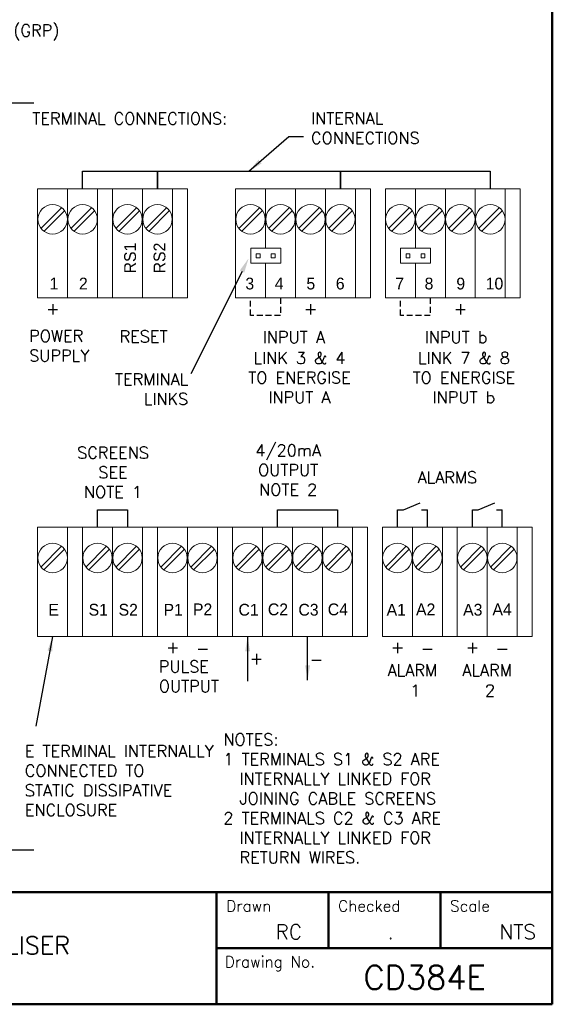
# Model space of a CAD drawing. Extents: x 0 to 501, y 0 to 279.
# Tile 6 of 12: x 99 to 189, y 6 to 174. Entities that reach past the tile are written whole.
import ezdxf
from ezdxf.enums import TextEntityAlignment as Align

# ---------------------------------------------------------------- set-up
doc = ezdxf.new("R2010")
doc.units = 0
doc.header["$LTSCALE"] = 0.5
doc.header["$MEASUREMENT"] = 0
doc.linetypes.add('DASHED2', pattern=[0.375, 0.25, -0.125])
doc.layers.add('COMPONENTS', color=5, linetype='Continuous', lineweight=15)
doc.layers.add('FORMAT', color=7, linetype='Continuous')
doc.layers.add('TEXT', color=5, linetype='Continuous')
doc.styles.add('ROMANS', font='romans', dxfattribs={"height": 2.5})
doc.dimstyles.new('DIMS', dxfattribs={"dimtxt": 2.5, "dimasz": 2.5, "dimexe": 1.25, "dimexo": 2, "dimgap": 1.25, "dimtad": 1, "dimdec": 4, "dimzin": 0, "dimdsep": 46, "dimtxsty": 'ROMANS', "dimcen": 2.5, "dimadec": 0, "dimazin": 0, "dimtfac": 1, "dimtdec": 4, "dimtmove": 0, "dimatfit": 3, "dimfxl": 0, "dimtolj": 1, "dimtzin": 0, "dimarcsym": 0})

# ---------------------------------------------------------------- blocks, each defined once
blk = doc.blocks.new('FORMAT-FIXED')
at = {"layer": 'FORMAT', "color": 1, "lineweight": 50}
for p, q in [((189.37, 6.5), (189.37, 272.24)), ((6.5, 25.5), (189.37, 25.5)), ((132.37, 25.5), (132.37, 16)), ((151.37, 25.5), (151.37, 16)), ((170.37, 25.5), (170.37, 16)), ((189.37, 16), (132.37, 16)), ((132.37, 16), (132.37, 6.5)), ((6.5, 6.5), (189.37, 6.5))]:
    blk.add_line(p, q, dxfattribs=at)
at = {"layer": 'FORMAT', "color": 7, "linetype": 'Continuous', "style": 'ROMANS'}
for s, p in [('Drawn', (134.02, 22.23)), ('Checked', (153.02, 22.23)), ('Scale', (172.02, 22.23)), ('Drawing No.', (133.78, 12.77))]:
    blk.add_text(s, height=1.9, dxfattribs=at).set_placement(p)
blk = doc.blocks.new('2 PIN HEADER-T')
for points in [[(1651.53, 167.57), (1651.53, 165.03), (1656.61, 165.03), (1656.61, 167.57)], [(1652.48, 166.62), (1652.48, 165.98), (1653.12, 165.98), (1653.12, 166.62)], [(1655.02, 166.62), (1655.02, 165.98), (1655.66, 165.98), (1655.66, 166.62)]]:
    blk.add_lwpolyline(points, close=True)

msp = doc.modelspace()

# ---------------------------------------------------------------- linework, layer by layer
for p, q in [((101.38, 159.37), (96.55, 159.37)), ((136.71, 130.82), (128.04, 113.48)), ((163.11, 87.43), (163.11, 90.39)), ((163.11, 90.39), (164.11, 90.39)), ((164.11, 90.39), (166.92, 91.56)), ((167.19, 90.39), (168.19, 90.39)), ((168.19, 87.43), (168.19, 90.39)), ((175.81, 87.43), (175.81, 90.39)), ((175.81, 90.39), (176.81, 90.39)), ((176.81, 90.39), (179.62, 91.56)), ((179.89, 90.39), (180.89, 90.39)), ((180.89, 87.43), (180.89, 90.39)), ((101.38, 32.66), (96.55, 32.66))]:
    msp.add_line(p, q)
for points in [[(109.65, 144.87), (109.65, 147.83), (122.37, 147.83), (122.37, 144.87)], [(122.37, 144.87), (122.37, 147.83), (153.41, 147.83), (153.41, 144.87)], [(153.41, 144.87), (153.41, 147.83), (178.85, 147.83), (178.85, 144.87)], [(112.2, 87.43), (112.2, 90.39), (117.28, 90.39), (117.28, 87.43)], [(142.72, 87.43), (142.72, 90.39), (152.9, 90.39), (152.9, 87.43)]]:
    msp.add_lwpolyline(points)
at = {"linetype": 'DASHED2', "ltscale": 8}
for points in [[(143.22, 126.34), (143.22, 123.37), (138.14, 123.37), (138.14, 126.34)], [(168.66, 126.34), (168.66, 123.37), (163.58, 123.37), (163.58, 126.34)]]:
    msp.add_lwpolyline(points, dxfattribs=at)
msp.add_solid([(136.34, 131.01), (137.83, 133.06), (137.08, 130.64)])
at = {"layer": 'COMPONENTS'}
for p, q in [((135.6, 144.87), (135.6, 126.34)), ((140.69, 144.87), (140.69, 134.76)), ((140.69, 134.76), (140.69, 144.87)), ((145.78, 126.34), (145.78, 144.87)), ((145.78, 144.87), (145.78, 126.34)), ((150.86, 126.34), (150.86, 144.87)), ((150.86, 144.87), (150.86, 126.34)), ((155.95, 126.34), (155.95, 144.87)), ((158.5, 144.87), (158.5, 126.34)), ((166.13, 144.87), (166.13, 134.76)), ((166.13, 134.76), (166.13, 144.87)), ((171.22, 126.34), (171.22, 144.87)), ((171.22, 144.87), (171.22, 126.34)), ((176.3, 126.34), (176.3, 144.87)), ((176.3, 144.87), (176.3, 126.34)), ((181.39, 126.34), (181.39, 144.87)), ((106.06, 141.64), (102.56, 138.13)), ((106.56, 141.14), (103.06, 137.63)), ((111.15, 141.64), (107.65, 138.13)), ((111.65, 141.14), (108.15, 137.63)), ((118.78, 141.64), (115.28, 138.13)), ((119.29, 141.14), (115.78, 137.63)), ((123.87, 141.64), (120.37, 138.13)), ((124.37, 141.14), (120.87, 137.63)), ((139.65, 141.64), (136.14, 138.13)), ((140.15, 141.14), (136.64, 137.63)), ((144.73, 141.64), (141.23, 138.13)), ((145.23, 141.14), (141.73, 137.63)), ((149.82, 141.64), (146.32, 138.13)), ((150.32, 141.14), (146.82, 137.63)), ((154.91, 141.64), (151.4, 138.13)), ((155.41, 141.14), (151.91, 137.63)), ((165.09, 141.64), (161.58, 138.13)), ((165.59, 141.14), (162.08, 137.63)), ((170.17, 141.64), (166.67, 138.13)), ((170.68, 141.14), (167.17, 137.63)), ((175.26, 141.64), (171.76, 138.13)), ((175.76, 141.14), (172.26, 137.63)), ((180.35, 141.64), (176.85, 138.13)), ((180.85, 141.14), (177.35, 137.63)), ((140.69, 126.34), (140.69, 132.22)), ((140.69, 132.22), (140.69, 126.34)), ((166.13, 126.34), (166.13, 132.22)), ((166.13, 132.22), (166.13, 126.34)), ((107.11, 126.34), (102.02, 126.34)), ((112.19, 126.34), (107.11, 126.34)), ((119.83, 126.34), (114.74, 126.34)), ((124.91, 126.34), (119.83, 126.34)), ((140.69, 126.34), (135.6, 126.34)), ((145.78, 126.34), (140.69, 126.34)), ((150.86, 126.34), (145.78, 126.34)), ((155.95, 126.34), (150.86, 126.34)), ((166.13, 126.34), (161.04, 126.34)), ((171.22, 126.34), (166.13, 126.34)), ((176.3, 126.34), (171.22, 126.34)), ((181.39, 126.34), (176.3, 126.34)), ((102.02, 87.43), (107.11, 87.43)), ((102.02, 87.43), (102.02, 68.89)), ((107.11, 68.89), (107.11, 87.43)), ((109.65, 87.43), (114.74, 87.43)), ((109.65, 87.43), (109.65, 68.89)), ((114.74, 68.89), (114.74, 87.43)), ((114.74, 87.43), (119.83, 87.43)), ((114.74, 87.43), (114.74, 68.89)), ((119.83, 68.89), (119.83, 87.43)), ((122.37, 87.43), (127.46, 87.43)), ((122.37, 87.43), (122.37, 68.89)), ((127.46, 68.89), (127.46, 87.43)), ((127.46, 87.43), (132.55, 87.43)), ((127.46, 87.43), (127.46, 68.89)), ((132.55, 68.89), (132.55, 87.43)), ((135.09, 87.43), (140.18, 87.43)), ((135.09, 87.43), (135.09, 68.89)), ((140.18, 68.89), (140.18, 87.43)), ((140.18, 87.43), (145.27, 87.43)), ((140.18, 87.43), (140.18, 68.89)), ((145.27, 68.89), (145.27, 87.43)), ((145.27, 87.43), (150.35, 87.43)), ((145.27, 87.43), (145.27, 68.89)), ((150.35, 68.89), (150.35, 87.43)), ((150.35, 87.43), (155.44, 87.43)), ((150.35, 87.43), (150.35, 68.89)), ((155.44, 68.89), (155.44, 87.43)), ((160.53, 87.43), (165.62, 87.43)), ((160.53, 87.43), (160.53, 68.89)), ((165.62, 68.89), (165.62, 87.43)), ((165.62, 87.43), (170.71, 87.43)), ((165.62, 87.43), (165.62, 68.89)), ((170.71, 68.89), (170.71, 87.43)), ((173.25, 87.43), (178.34, 87.43)), ((173.25, 87.43), (173.25, 68.89)), ((178.34, 68.89), (178.34, 87.43)), ((178.34, 87.43), (183.43, 87.43)), ((178.34, 87.43), (178.34, 68.89)), ((183.43, 68.89), (183.43, 87.43)), ((106.06, 84.2), (102.56, 80.69)), ((106.56, 83.7), (103.06, 80.19)), ((113.7, 84.2), (110.19, 80.69)), ((114.2, 83.7), (110.69, 80.19)), ((118.78, 84.2), (115.28, 80.69)), ((119.29, 83.7), (115.78, 80.19)), ((126.42, 84.2), (122.91, 80.69)), ((126.92, 83.7), (123.41, 80.19)), ((131.5, 84.2), (128, 80.69)), ((132.01, 83.7), (128.5, 80.19)), ((139.14, 84.2), (135.63, 80.69)), ((139.64, 83.7), (136.13, 80.19)), ((144.23, 84.2), (140.72, 80.69)), ((144.73, 83.7), (141.22, 80.19)), ((149.31, 84.2), (145.81, 80.69)), ((149.81, 83.7), (146.31, 80.19)), ((154.4, 84.2), (150.9, 80.69)), ((154.9, 83.7), (151.4, 80.19)), ((164.58, 84.2), (161.07, 80.69)), ((165.08, 83.7), (161.57, 80.19)), ((169.67, 84.2), (166.16, 80.69)), ((170.17, 83.7), (166.66, 80.19)), ((177.3, 84.2), (173.79, 80.69)), ((177.8, 83.7), (174.29, 80.19)), ((182.39, 84.2), (178.88, 80.69)), ((182.89, 83.7), (179.38, 80.19)), ((107.11, 68.89), (102.02, 68.89)), ((114.74, 68.89), (109.65, 68.89)), ((119.83, 68.89), (114.74, 68.89)), ((127.46, 68.89), (122.37, 68.89)), ((132.55, 68.89), (127.46, 68.89)), ((140.18, 68.89), (135.09, 68.89)), ((145.27, 68.89), (140.18, 68.89)), ((150.35, 68.89), (145.27, 68.89)), ((155.44, 68.89), (150.35, 68.89)), ((165.62, 68.89), (160.53, 68.89)), ((170.71, 68.89), (165.62, 68.89)), ((178.34, 68.89), (173.25, 68.89)), ((183.43, 68.89), (178.34, 68.89))]:
    msp.add_line(p, q, dxfattribs=at)
for points in [[(102.02, 144.87), (102.02, 126.34), (107.11, 126.34), (107.11, 144.87)], [(102.02, 144.87), (102.02, 126.34), (127.46, 126.34), (127.46, 144.87)], [(107.11, 144.87), (107.11, 126.34), (112.19, 126.34), (112.19, 144.87)], [(112.19, 144.87), (112.19, 126.34), (114.74, 126.34), (114.74, 144.87)], [(114.74, 144.87), (114.74, 126.34), (119.83, 126.34), (119.83, 144.87)], [(119.83, 144.87), (119.83, 126.34), (124.91, 126.34), (124.91, 144.87)], [(124.91, 144.87), (124.91, 126.34), (127.46, 126.34), (127.46, 144.87)], [(135.6, 144.87), (135.6, 126.34), (155.95, 126.34), (155.95, 144.87)], [(135.6, 144.87), (135.6, 126.34), (158.5, 126.34), (158.5, 144.87)], [(145.78, 144.87), (145.78, 126.34), (150.86, 126.34), (150.86, 144.87)], [(150.86, 144.87), (150.86, 126.34), (155.95, 126.34), (155.95, 144.87)], [(155.95, 144.87), (155.95, 126.34), (158.5, 126.34), (158.5, 144.87)], [(161.04, 144.87), (161.04, 126.34), (181.39, 126.34), (181.39, 144.87)], [(161.04, 144.87), (161.04, 126.34), (183.94, 126.34), (183.94, 144.87)], [(171.22, 144.87), (171.22, 126.34), (176.3, 126.34), (176.3, 144.87)], [(176.3, 144.87), (176.3, 126.34), (181.39, 126.34), (181.39, 144.87)], [(181.39, 144.87), (181.39, 126.34), (183.94, 126.34), (183.94, 144.87)], [(102.02, 87.43), (102.02, 68.89), (107.11, 68.89), (107.11, 87.43)], [(102.02, 87.43), (102.02, 68.89), (135.09, 68.89), (135.09, 87.43)], [(107.11, 87.43), (107.11, 68.89), (109.65, 68.89), (109.65, 87.43)], [(109.65, 87.43), (109.65, 68.89), (114.74, 68.89), (114.74, 87.43)], [(114.74, 87.43), (114.74, 68.89), (119.83, 68.89), (119.83, 87.43)], [(119.83, 87.43), (119.83, 68.89), (122.37, 68.89), (122.37, 87.43)], [(122.37, 87.43), (122.37, 68.89), (127.46, 68.89), (127.46, 87.43)], [(127.46, 87.43), (127.46, 68.89), (132.55, 68.89), (132.55, 87.43)], [(132.55, 87.43), (132.55, 68.89), (135.09, 68.89), (135.09, 87.43)], [(135.09, 87.43), (135.09, 68.89), (155.44, 68.89), (155.44, 87.43)], [(135.09, 87.43), (135.09, 68.89), (140.18, 68.89), (140.18, 87.43)], [(135.09, 68.89), (135.09, 87.43), (157.99, 87.43), (157.99, 68.89)], [(140.18, 87.43), (140.18, 68.89), (145.27, 68.89), (145.27, 87.43)], [(145.27, 87.43), (145.27, 68.89), (150.35, 68.89), (150.35, 87.43)], [(150.35, 87.43), (150.35, 68.89), (155.44, 68.89), (155.44, 87.43)], [(155.44, 87.43), (155.44, 68.89), (157.99, 68.89), (157.99, 87.43)], [(160.53, 87.43), (160.53, 68.89), (165.62, 68.89), (165.62, 87.43)], [(160.53, 68.89), (160.53, 87.43), (185.97, 87.43), (185.97, 68.89)], [(165.62, 87.43), (165.62, 68.89), (170.71, 68.89), (170.71, 87.43)], [(170.71, 87.43), (170.71, 68.89), (173.25, 68.89), (173.25, 87.43)], [(173.25, 87.43), (173.25, 68.89), (178.34, 68.89), (178.34, 87.43)], [(178.34, 87.43), (178.34, 68.89), (183.43, 68.89), (183.43, 87.43)], [(183.43, 87.43), (183.43, 68.89), (185.97, 68.89), (185.97, 87.43)]]:
    msp.add_lwpolyline(points, close=True, dxfattribs=at)
for points in [[(140.69, 134.76), (140.69, 144.87), (135.6, 144.87), (135.6, 126.34), (140.69, 126.34), (140.69, 132.22)], [(140.69, 132.22), (140.69, 126.34), (145.78, 126.34), (145.78, 144.87), (140.69, 144.87), (140.69, 134.76)], [(166.13, 134.76), (166.13, 144.87), (161.04, 144.87), (161.04, 126.34), (166.13, 126.34), (166.13, 132.22)], [(166.13, 132.22), (166.13, 126.34), (171.22, 126.34), (171.22, 144.87), (166.13, 144.87), (166.13, 134.76)]]:
    msp.add_lwpolyline(points, dxfattribs=at)
for centre, start, end in [((104.56, 139.68), 0, 180), ((109.65, 139.68), 0, 180), ((117.28, 139.68), 0, 180), ((122.37, 139.68), 0, 180), ((138.14, 139.68), 0, 180), ((143.23, 139.68), 0, 180), ((148.32, 139.68), 0, 180), ((153.41, 139.68), 0, 180), ((163.58, 139.68), 0, 180), ((168.67, 139.68), 0, 180), ((173.76, 139.68), 0, 180), ((178.85, 139.68), 0, 180), ((104.56, 139.68), 180, 0), ((109.65, 139.68), 180, 0), ((117.28, 139.68), 180, 0), ((122.37, 139.68), 180, 0), ((138.14, 139.68), 180, 0), ((143.23, 139.68), 180, 0), ((148.32, 139.68), 180, 0), ((153.41, 139.68), 180, 0), ((163.58, 139.68), 180, 0), ((168.67, 139.68), 180, 0), ((173.76, 139.68), 180, 0), ((178.85, 139.68), 180, 0), ((104.56, 82.23), 0, 180), ((112.19, 82.23), 0, 180), ((117.28, 82.23), 0, 180), ((124.91, 82.23), 0, 180), ((130, 82.23), 0, 180), ((137.63, 82.23), 0, 180), ((142.72, 82.23), 0, 180), ((147.81, 82.23), 0, 180), ((152.9, 82.23), 0, 180), ((163.08, 82.23), 0, 180), ((168.16, 82.23), 0, 180), ((175.8, 82.23), 0, 180), ((180.88, 82.23), 0, 180), ((104.56, 82.23), 180, 0), ((112.19, 82.23), 180, 0), ((117.28, 82.23), 180, 0), ((124.91, 82.23), 180, 0), ((130, 82.23), 180, 0), ((137.63, 82.23), 180, 0), ((142.72, 82.23), 180, 0), ((147.81, 82.23), 180, 0), ((152.9, 82.23), 180, 0), ((163.08, 82.23), 180, 0), ((168.16, 82.23), 180, 0), ((175.8, 82.23), 180, 0), ((180.88, 82.23), 180, 0)]:
    msp.add_arc(centre, 2.5, start, end, dxfattribs=at)

# ---------------------------------------------------------------- block references
at = {"layer": 'COMPONENTS', "xscale": 1.0016, "yscale": 1.0016, "zscale": 1.0016}
for p in [(-1515.99, -33.08), (-1490.55, -33.08)]:
    msp.add_blockref('2 PIN HEADER-T', p, dxfattribs=at)
at = {"layer": 'FORMAT'}
msp.add_blockref('FORMAT-FIXED', (0, 0), dxfattribs=at)

# ---------------------------------------------------------------- texts
at = {"color": 7, "style": 'ROMANS'}
msp.add_text('POLYESTER (GRP)', height=2, dxfattribs=at).set_placement((81.7, 171.71), align=Align.MIDDLE_LEFT)
for s, height, p in [('TERMINAL CONNECTIONS:', 2, (101.11, 155.78)), ('+', 2.08, (103.44, 123.51)), ('+', 2.08, (147.2, 123.51)), ('+', 2.08, (172.64, 123.51)), ('+', 2.08, (123.8, 66.07)), ('+', 2.08, (161.96, 66.07)), ('+', 2.08, (174.66, 66.07)), ('-', 2.08, (128.88, 65.88)), ('+', 2.08, (138.01, 64.17)), ('-', 2.08, (167.04, 65.88)), ('-', 2.08, (179.74, 65.88)), ('-', 2.08, (148.18, 63.99)), ('ALARM', 2, (161.41, 62.19)), ('ALARM', 2, (174.11, 62.19)), ('1', 2, (165.24, 58.72)), ('2', 2, (177.94, 58.72))]:
    msp.add_text(s, height=height, dxfattribs=at).set_placement(p)
at = {"char_height": 2, "style": 'ROMANS'}
for s, insert, width, attachment_point in [('INTERNAL \\PCONNECTIONS', (148.42, 152.49), 50, 7), ('{POWER \\PSUPPLY\\P }', (100.58, 116.56), 60.2926, 4), ('{RESET\\P }', (115.93, 118.14), 60.2926, 4), ('{INPUT A\\P }', (140.24, 118.02), 64.9065, 4), ('{INPUT b\\P }', (167.73, 118.02), 64.9065, 4), ('{LINK 3 & 4\\PTO ENERGISE\\PINPUT A\\P }', (146.46, 117.15), 60.2926, 2), ('{LINK 7 & 8\\PTO ENERGISE\\PINPUT b\\P }', (174.37, 117.15), 60.2926, 2), ('{TERMINAL\\PLINKS}', (127.57, 110.88), 50, 6), ('{SCREENS\\PSEE \\PNOTE 1\\P }', (114.81, 101.08), 60.2926, 2), ('{\\P4/20mA\\POUTPUT\\PNOTE 2\\P }', (144.54, 104.81), 60.2926, 2), ('{\\PALARMS\\P }', (166.5, 95.9), 60.2926, 4), ('{PULSE\\POUTPUT\\P }', (122.6, 60.47), 60.2926, 4), ('{NOTES:\\P1 TERMINALS S1 & S2 ARE\\P  INTERNALLY LINKED FOR \\P  JOINING CABLE SCREENS\\P2 TERMINALS C2 & C3 ARE \\P  INTERNALLY LINKED FOR \\P  RETURN WIRES.}', (133.54, 41.42), 60.2926, 4), ('{E TERMINAL INTERNALLY CONNECTED TO \\PSTATIC DISSIPATIVE ENCLOSURE\\P }', (99.84, 42.79), 35.5136, 4)]:
    msp.add_mtext(s, dxfattribs=dict(at, insert=insert, width=width, attachment_point=attachment_point))
at = {"layer": 'COMPONENTS'}
for s, p in [('RS1', (119.31, 130.51)), ('RS2', (124.3, 130.51))]:
    msp.add_text(s, height=2.003, rotation=90, dxfattribs=at).set_placement(p, align=Align.BOTTOM_LEFT)
for s, height, p in [('1', 2, (104.04, 127.18)), ('2', 2, (109.03, 127.18)), ('3', 2, (137.28, 127.18)), ('4', 2, (142.26, 127.18)), ('5', 2, (147.64, 127.18)), ('6', 2, (152.63, 127.18)), ('7', 2, (162.72, 127.18)), ('8', 2, (167.7, 127.18)), ('9', 2, (173.09, 127.18)), ('10', 2.003, (178.07, 127.18)), ('E', 2, (103.84, 71.84)), ('S1', 2.003, (110.67, 71.84)), ('S2', 2.003, (115.76, 71.84)), ('P1', 2.003, (123.39, 71.84)), ('P2', 2.003, (128.38, 71.9)), ('C1', 2.003, (136.11, 71.84)), ('C2', 2.003, (141.09, 71.9)), ('C3', 2.003, (146.28, 71.84)), ('C4', 2.003, (151.26, 71.9)), ('A1', 2.003, (161.25, 71.84)), ('A2', 2.003, (166.24, 71.9)), ('A3', 2.003, (174.23, 71.84)), ('A4', 2.003, (179.21, 71.9))]:
    msp.add_text(s, height=height, dxfattribs=at).set_placement(p, align=Align.BOTTOM_LEFT)
at = {"layer": 'FORMAT', "color": 7, "linetype": 'Continuous', "style": 'ROMANS'}
for s, p in [('RC', (142.4, 17.54)), ('NTS', (180.4, 17.54)), ('.', (161.4, 17.54))]:
    msp.add_text(s, height=2.5, dxfattribs=at).set_placement(p)
at = {"layer": 'FORMAT', "lineweight": 40, "style": 'ROMANS'}
msp.add_text('CD384E', height=4, dxfattribs=at).set_placement((157.33, 9.06))
at = {"layer": 'TEXT', "style": 'ROMANS'}
msp.add_text('BA384E TWO INPUT RATE TOTALISER', height=3, dxfattribs=at).set_placement((35.03, 15))

# ---------------------------------------------------------------- leaders
at = {"annotation_type": 0, "has_hookline": 1, "hookline_direction": 0, "text_width": 19.9}
msp.add_leader([(137.89, 147.83), (144.67, 153.74), (147.17, 153.74)], dimstyle='DIMS', override={"dimtad": 0, "dimdec": 2, "dimdsep": 0, "dimtdec": 2, "dimtmove": 2}, dxfattribs=at)
for points in [[(104.56, 68.89), (101.69, 53.71)], [(137.66, 68.89), (137.66, 61.31)], [(147.84, 61.49), (147.84, 68.89)]]:
    msp.add_leader(points, dimstyle='DIMS', override={"dimdec": 2, "dimdsep": 0, "dimtdec": 2, "dimtmove": 2})

doc.saveas('drawing.dxf')
